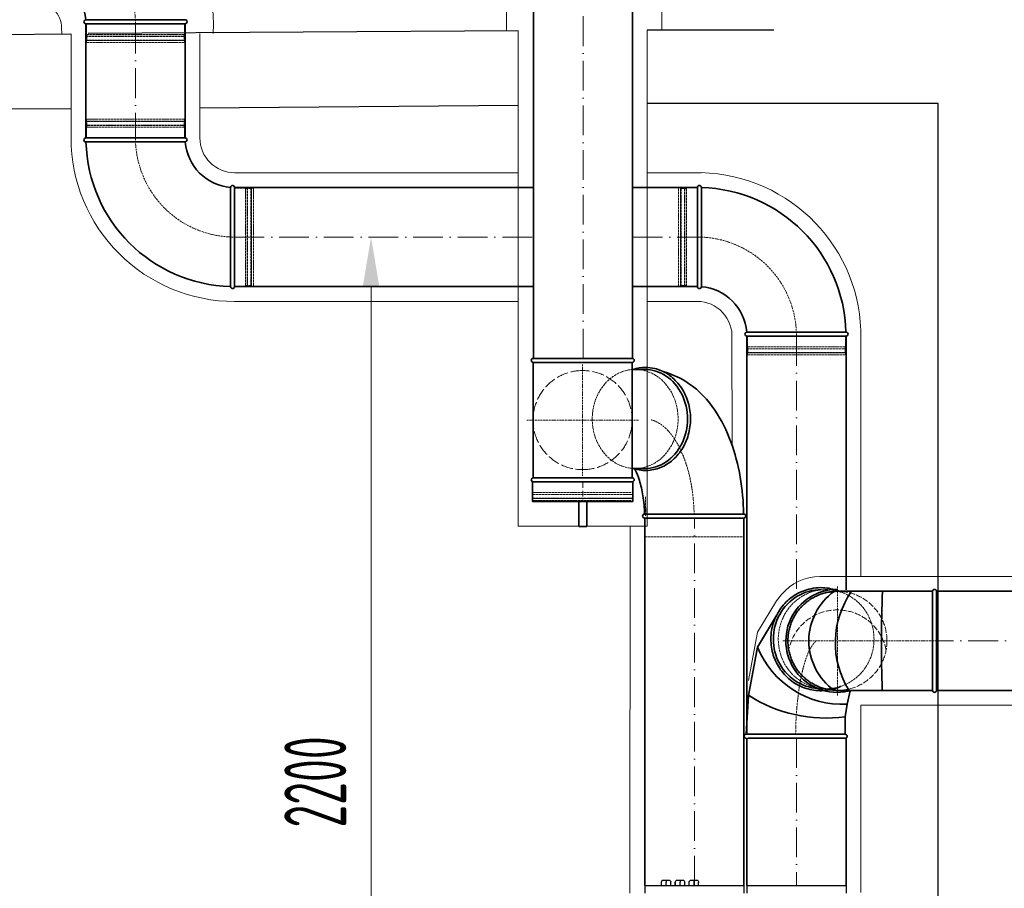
# Model space of a CAD drawing. Header units: millimetres. Extents: x -118717 to 8962, y 22910 to 145283.
# Tile 91 of 193: x -81492 to -79504, y 141099 to 142853. Entities that reach past the tile are written whole.
import ezdxf

# ---------------------------------------------------------------- set-up
doc = ezdxf.new("R2010")
doc.units = ezdxf.units.MM
for name, pattern in [('ACAD_ISO02W100', [15, 12, -3]), ('ACAD_ISO10W100', [18, 12, -3, 0, -3]), ('phl_thick', [0])]:
    doc.linetypes.add(name, pattern=pattern)
for name, color, linetype, lineweight in [('VZT_01 SUP (PŘÍVOD) - OBRYS', 5, 'Continuous', 35), ('VZT_02 SUP (PŘÍVOD) - OSA', 5, 'ACAD_ISO10W100', 5), ('VZT_04 SUP (PŘÍVOD) - SKRYTÉ', 5, 'ACAD_ISO02W100', 5), ('VZT_09 ODA (SÁNÍ) - OBRYS', 3, 'Continuous', 35), ('VZT_0C ODA (SÁNÍ)', 3, 'Continuous', 35), ('VZT_0D EHA (VÝFUK)', 14, 'Continuous', 35), ('VZT_10 ODA (SÁNÍ) - OSA', 3, 'ACAD_ISO10W100', 5), ('VZT_13 EHA (VÝFUK) - OBRYS', 14, 'Continuous', 35), ('VZT_14 EHA (VÝFUK) - OSA', 14, 'ACAD_ISO10W100', 5), ('VZT_16 EHA (VÝFUK) - SKRYTÉ', 14, 'ACAD_ISO02W100', 5), ('VZT_21 ZAŘÍZENÍ - OBRYS', 1, 'Continuous', 30), ('VZT_50 POPIS - OBECNE', 7, 'Continuous', 13), ('VZT_IZOLACE - TEPELNÁ', 6, 'IZOLACE TEPELNA', 13)]:
    doc.layers.add(name, color=color, linetype=linetype, lineweight=lineweight)
for name, color, linetype, lineweight, plot in [('VZT_03 SUP (PŘÍVOD) - NETISK', 8, 'ACAD_ISO02W100', 5, False), ('VZT_11 ODA (SÁNÍ) - NETISK', 8, 'ACAD_ISO02W100', 5, False), ('VZT_15 EHA (VÝFUK) - NETISK', 8, 'ACAD_ISO02W100', 5, False)]:
    doc.layers.add(name, color=color, linetype=linetype, lineweight=lineweight, plot=plot)
doc.styles.add('EVORA_125', font='isocp.shx', dxfattribs={"width": 0.6, "height": 125})
doc.styles.get("Standard").update_dxf_attribs({"font": 'arial.ttf'})
doc.linetypes.add('IZOLACE TEPELNA', pattern='A,12.7,-1.5,["T",Standard,S=2.54,R=0,X=0,Y=-1.27],-3', length=17.2)

msp = doc.modelspace()

# ---------------------------------------------------------------- linework, layer by layer
at = {"color": 8}
for p, q in [((-81387.9, 142823.5), (-82956.2, 142814.2)), ((-80485.3, 142830.3), (-81353.3, 142825.1)), ((-79969.8, 142831.8), (-80225, 142831.8)), ((-80485.3, 142680.1), (-81127.9, 142674.6)), ((-79637.8, 142684), (-80225, 142684.1)), ((-79637.8, 140214.2), (-79637.8, 142684)), ((-81387.9, 142673), (-82786.2, 142664.2))]:
    msp.add_line(p, q, dxfattribs=at)
at = {"layer": 'VZT_01 SUP (PŘÍVOD) - OBRYS'}
for p, q in [((-79649.3, 141699), (-79841.2, 141699)), ((-79649.3, 141499), (-79649.3, 141699)), ((-79641.3, 141499), (-79641.3, 141699)), ((-80002.3, 141586.3), (-79964.4, 141649.9)), ((-80020.6, 141489), (-80002.3, 141586.3)), ((-80025.6, 141410.4), (-80020.6, 141489)), ((-79841.2, 141499), (-79649.3, 141499)), ((-79821.9, 141471.1), (-79815.5, 141498.3)), ((-79825.6, 141445.8), (-79821.9, 141471.1)), ((-79825.6, 141410.4), (-79825.6, 141445.8)), ((-80022.2, 141410.4), (-80025.6, 141410.4)), ((-79825.6, 141402.4), (-80022.2, 141402.4))]:
    msp.add_line(p, q, dxfattribs=at)
for points in [[(-79641.3, 141699), (-78616.1, 141699)], [(-79641.3, 141499), (-78616.1, 141499)], [(-80023.9, 141105), (-80023.9, 141402.4)], [(-79823.9, 141105), (-79823.9, 141402.4)]]:
    msp.add_lwpolyline(points, dxfattribs=at)
for centre, radius, start, end in [((-79841.3, 141599), 104, 90, 285.9424), ((-79645.3, 141699), 4, 0, 180), ((-79775.8, 141598.9), 123.1, 125.7699, 234.2301), ((-79663.8, 141595.2), 181.6, 145.0996, 211.9552), ((-77201.5, 141592.5), 2550.9, 177.6053, 182.0986), ((-79831.3, 141655.3), 184.4, 201.959, 272.8984), ((-79864.6, 141731.5), 288.3, 237.2386, 277.784), ((-79645.3, 141499), 4, 180, 0), ((-80025.6, 141406.4), 4, 90, 270), ((-79825.6, 141406.4), 4, 270, 89.3183)]:
    msp.add_arc(centre, radius, start, end, dxfattribs=at)
at = {"layer": 'VZT_01 SUP (PŘÍVOD) - OBRYS', "extrusion": (-1.83902e-16, -6.68016e-34, -1)}
msp.add_ellipse((-79873.9, 141602.4), major_axis=(0, -100), ratio=0.965926, start_param=0, end_param=3.141593, dxfattribs=at)
at = {"layer": 'VZT_01 SUP (PŘÍVOD) - OBRYS'}
for points, knots in [([(-79834.2, 141507.2), (-79839, 141505.1), (-79843.9, 141503.3), (-79859.3, 141499), (-79870.1, 141497.9), (-79891.5, 141499.2), (-79902.1, 141501.6), (-79922, 141509.8), (-79931.3, 141515.5), (-79947.7, 141529.8), (-79954.8, 141538.3), (-79966.1, 141557.1), (-79970.3, 141567.5), (-79975.3, 141589.1), (-79976, 141600.3), (-79974.2, 141622.5), (-79971.5, 141633.4), (-79963, 141653.8), (-79957.2, 141663.3), (-79942.9, 141679.8), (-79934.4, 141686.9), (-79915.8, 141698), (-79905.7, 141702), (-79888.5, 141705.7), (-79881.7, 141706.4), (-79874.9, 141706.4)], [2.725965, 2.725965, 2.725965, 2.725965, 2.880579, 2.880579, 3.199845, 3.199845, 3.518988, 3.518988, 3.838387, 3.838387, 4.158282, 4.158282, 4.478673, 4.478673, 4.799386, 4.799386, 5.120161, 5.120161, 5.440728, 5.440728, 5.760862, 5.760862, 6.080471, 6.080471, 6.283185, 6.283185, 6.283185, 6.283185]), ([(-79874.9, 141706.4), (-79864.2, 141706.4), (-79853.5, 141704.6), (-79840.2, 141700.1), (-79837.2, 141698.9), (-79834.2, 141697.5)], [0, 0, 0, 0, 0.3191357, 0.3191357, 0.4156273, 0.4156273, 0.4156273, 0.4156273]), ([(-79841.3, 141699), (-79842.8, 141699), (-79844.3, 141699), (-79847.5, 141698.9), (-79849.1, 141698.7), (-79852.4, 141698.4), (-79854.1, 141698.2), (-79857.4, 141697.7), (-79859, 141697.5), (-79862.4, 141696.8), (-79864, 141696.4), (-79867.2, 141695.6), (-79868.9, 141695.2), (-79872, 141694.2), (-79873.6, 141693.7), (-79876.6, 141692.6), (-79878.1, 141692), (-79880.9, 141690.8), (-79882.3, 141690.2), (-79885.3, 141688.8), (-79886.7, 141688.1), (-79889.6, 141686.6), (-79891.1, 141685.7), (-79894, 141684), (-79895.4, 141683.1), (-79898.2, 141681.3), (-79899.5, 141680.3), (-79902.2, 141678.3), (-79903.5, 141677.3), (-79906.1, 141675.2), (-79907.3, 141674.1), (-79909.7, 141671.9), (-79910.8, 141670.8), (-79913, 141668.7), (-79914.1, 141667.5), (-79916.3, 141665.1), (-79917.3, 141663.9), (-79919.4, 141661.4), (-79920.5, 141660.1), (-79922.5, 141657.4), (-79923.4, 141656), (-79925.3, 141653.2), (-79926.2, 141651.8), (-79927.9, 141648.9), (-79928.7, 141647.4), (-79930.3, 141644.5), (-79931, 141643.1), (-79932.4, 141640.2), (-79933, 141638.7), (-79934.2, 141635.9), (-79934.8, 141634.4), (-79935.9, 141631.4), (-79936.4, 141629.8), (-79937.3, 141626.7), (-79937.8, 141625.1), (-79938.6, 141621.8), (-79939, 141620.2), (-79939.6, 141616.9), (-79939.9, 141615.2), (-79940.4, 141611.9), (-79940.6, 141610.3), (-79940.9, 141607), (-79941, 141605.4), (-79941.2, 141602.2), (-79941.2, 141600.6), (-79941.2, 141599), (-79941.2, 141597.5), (-79941.2, 141595.9), (-79941, 141592.7), (-79940.9, 141591.1), (-79940.6, 141587.8), (-79940.4, 141586.2), (-79939.9, 141582.8), (-79939.6, 141581.2), (-79939, 141577.9), (-79938.6, 141576.2), (-79937.8, 141573), (-79937.3, 141571.4), (-79936.4, 141568.2), (-79935.9, 141566.7), (-79934.8, 141563.7), (-79934.2, 141562.2), (-79933, 141559.4), (-79932.4, 141557.9), (-79931, 141555), (-79930.3, 141553.6), (-79928.7, 141550.6), (-79927.9, 141549.2), (-79926.2, 141546.3), (-79925.3, 141544.9), (-79923.4, 141542.1), (-79922.5, 141540.7), (-79920.5, 141538), (-79919.4, 141536.7), (-79917.3, 141534.2), (-79916.3, 141532.9), (-79914.1, 141530.6), (-79913, 141529.4), (-79910.8, 141527.3), (-79909.7, 141526.2), (-79907.3, 141524), (-79906.1, 141522.9), (-79903.5, 141520.8), (-79902.2, 141519.8), (-79899.5, 141517.8), (-79898.2, 141516.8), (-79895.4, 141515), (-79894, 141514.1), (-79891.1, 141512.4), (-79889.6, 141511.5), (-79886.7, 141510), (-79885.3, 141509.3), (-79882.3, 141507.9), (-79880.9, 141507.3), (-79878.1, 141506.1), (-79876.6, 141505.5), (-79873.6, 141504.4), (-79872, 141503.9), (-79868.9, 141502.9), (-79867.2, 141502.5), (-79864, 141501.7), (-79862.4, 141501.3), (-79859, 141500.6), (-79857.4, 141500.4), (-79854.1, 141499.9), (-79852.4, 141499.7), (-79849.1, 141499.3), (-79847.5, 141499.2), (-79844.3, 141499.1), (-79842.8, 141499), (-79841.3, 141499)], [-148.058014, -148.058014, -148.058014, -148.058014, -143.505913, -143.505913, -138.87378, -138.87378, -134.241647, -134.241647, -129.609514, -129.609514, -124.977381, -124.977381, -120.345248, -120.345248, -115.713115, -115.713115, -111.080982, -111.080982, -106.451331, -106.451331, -101.82168, -101.82168, -97.192029, -97.192029, -92.562378, -92.562378, -87.932727, -87.932727, -83.303076, -83.303076, -78.673425, -78.673425, -74.043774, -74.043774, -69.415617, -69.415617, -64.787461, -64.787461, -60.159305, -60.159305, -55.531148, -55.531148, -50.902992, -50.902992, -46.274836, -46.274836, -41.646679, -41.646679, -37.018523, -37.018523, -32.391208, -32.391208, -27.763892, -27.763892, -23.136577, -23.136577, -18.509262, -18.509262, -13.881946, -13.881946, -9.254631, -9.254631, -4.627315, -4.627315, 0, 0, 0, 4.627315, 4.627315, 9.254631, 9.254631, 13.881946, 13.881946, 18.509262, 18.509262, 23.136577, 23.136577, 27.763892, 27.763892, 32.391208, 32.391208, 37.018523, 37.018523, 41.646679, 41.646679, 46.274836, 46.274836, 50.902992, 50.902992, 55.531148, 55.531148, 60.159305, 60.159305, 64.787461, 64.787461, 69.415617, 69.415617, 74.043774, 74.043774, 78.673425, 78.673425, 83.303076, 83.303076, 87.932727, 87.932727, 92.562378, 92.562378, 97.192029, 97.192029, 101.82168, 101.82168, 106.451331, 106.451331, 111.080982, 111.080982, 115.713115, 115.713115, 120.345248, 120.345248, 124.977381, 124.977381, 129.609514, 129.609514, 134.241647, 134.241647, 138.87378, 138.87378, 143.505913, 143.505913, 148.058014, 148.058014, 148.058014, 148.058014]), ([(-79825.6, 141410.4), (-79825.6, 141410.4), (-79825.8, 141410.4), (-79827.7, 141410.4), (-79831.7, 141410.4), (-79844.3, 141410.4), (-79852.8, 141410.4), (-79873.1, 141410.4), (-79884.8, 141410.4), (-79909.7, 141410.4), (-79922.8, 141410.4), (-79948.6, 141410.4), (-79961.1, 141410.4), (-79984.1, 141410.4), (-79994.3, 141410.4), (-80010.9, 141410.4), (-80017.2, 141410.4), (-80021.5, 141410.4), (-80021.9, 141410.4), (-80022.2, 141410.4)], [183.938985, 183.938985, 183.938985, 183.938985, 195.393508, 195.393508, 234.551342, 234.551342, 273.721472, 273.721472, 312.806301, 312.806301, 351.735982, 351.735982, 390.710875, 390.710875, 429.832624, 429.832624, 468.991563, 468.991563, 473.053633, 473.053633, 473.053633, 473.053633])]:
    msp.add_open_spline(points, degree=3, knots=knots, dxfattribs=at)
msp.add_open_spline([(-79841.3, 141499), (-79841.2, 141499), (-79841.2, 141499), (-79841.2, 141499)], degree=3, dxfattribs=at)
at = {"layer": 'VZT_02 SUP (PŘÍVOD) - OSA', "ltscale": 0.3}
for p in [(-79841.3, 141709), (-79951.3, 141599), (-79841.3, 141489), (-79641.3, 141599)]:
    msp.add_line(p, (-79841.3, 141599), dxfattribs=at)
at = {"layer": 'VZT_02 SUP (PŘÍVOD) - OSA', "ltscale": 5}
for points in [[(-78616.1, 141599), (-79641.3, 141599)], [(-79923.9, 141402.4), (-79923.9, 141105)]]:
    msp.add_lwpolyline(points, dxfattribs=at)
at = {"layer": 'VZT_02 SUP (PŘÍVOD) - OSA', "ltscale": 0.3}
msp.add_open_spline([(-79925.6, 141409.5), (-79925.5, 141416.5), (-79925.4, 141423.6), (-79924.8, 141440), (-79924.3, 141449.2), (-79923.4, 141461.1), (-79923.1, 141463.9), (-79922.6, 141469.6), (-79922.4, 141472.5), (-79921.8, 141478.1), (-79921.5, 141480.9), (-79920.5, 141489.2), (-79919.8, 141494.7), (-79918.3, 141505.2), (-79917.5, 141510.4), (-79916.3, 141517), (-79916, 141518.5), (-79915.6, 141520.8), (-79915.5, 141521.4), (-79915.2, 141522.7), (-79915.1, 141523.3), (-79914.7, 141525.2), (-79914.5, 141526.4), (-79913.7, 141530.1), (-79913.2, 141532.5), (-79911.6, 141539.5), (-79910.5, 141543.9), (-79908.1, 141552.4), (-79906.9, 141556.5), (-79905.4, 141560.9), (-79905.2, 141561.5), (-79904.9, 141562.3), (-79904.8, 141562.7), (-79904.6, 141563.3), (-79904.5, 141563.5), (-79904.4, 141563.9), (-79904.4, 141563.9), (-79904.3, 141564.2), (-79904.3, 141564.3), (-79904.1, 141564.6), (-79904.1, 141564.8), (-79903.8, 141565.4), (-79903.7, 141565.8), (-79903.3, 141567), (-79903, 141567.8), (-79902.1, 141570), (-79901.6, 141571.4), (-79900.3, 141574.8), (-79899.5, 141576.6), (-79897.9, 141579.9), (-79897.1, 141581.4), (-79895.5, 141584.4), (-79894.6, 141585.8), (-79893.4, 141587.7), (-79893.1, 141588.1), (-79892.3, 141589.3), (-79891.7, 141590.2), (-79890.9, 141591.2), (-79890.8, 141591.3), (-79890.7, 141591.6), (-79890.6, 141591.6), (-79890.5, 141591.8), (-79890.5, 141591.8), (-79890.3, 141592), (-79890.3, 141592.1), (-79890, 141592.4), (-79889.8, 141592.6), (-79889.4, 141593.2), (-79889.1, 141593.6), (-79888.2, 141594.6), (-79887.7, 141595.2), (-79886.6, 141596.3), (-79886, 141596.9), (-79885.2, 141597.5), (-79885.1, 141597.6), (-79884.9, 141597.8), (-79884.8, 141597.9), (-79884.6, 141598), (-79884.6, 141598.1), (-79884.3, 141598.3), (-79884.1, 141598.4), (-79883.7, 141598.7), (-79883.5, 141598.9), (-79883.3, 141599)], degree=3, knots=[4.747811, 4.747811, 4.747811, 4.747811, 4.854219, 4.854219, 4.995298, 4.995298, 5.040047, 5.040047, 5.085569, 5.085569, 5.131091, 5.131091, 5.222134, 5.222134, 5.312799, 5.312799, 5.34191, 5.34191, 5.353649, 5.353649, 5.365388, 5.365388, 5.388867, 5.388867, 5.435825, 5.435825, 5.529739, 5.529739, 5.623654, 5.623654, 5.636897, 5.636897, 5.645464, 5.645464, 5.651373, 5.651373, 5.653636, 5.653636, 5.6559, 5.6559, 5.660427, 5.660427, 5.669481, 5.669481, 5.687589, 5.687589, 5.723805, 5.723805, 5.782998, 5.782998, 5.84219, 5.84219, 5.901383, 5.901383, 5.916649, 5.916649, 5.947182, 5.947182, 5.95261, 5.95261, 5.954889, 5.954889, 5.957168, 5.957168, 5.961725, 5.961725, 5.97084, 5.97084, 5.98907, 5.98907, 6.02553, 6.02553, 6.06199, 6.06199, 6.066793, 6.066793, 6.071712, 6.071712, 6.076631, 6.076631, 6.086469, 6.086469, 6.100499, 6.100499, 6.100499, 6.100499], dxfattribs=at)
at = {"layer": 'VZT_03 SUP (PŘÍVOD) - NETISK', "ltscale": 0.4}
msp.add_line((-79873.9, 141502.4), (-79864, 141502.4), dxfattribs=at)
at = {"layer": 'VZT_03 SUP (PŘÍVOD) - NETISK', "ltscale": 0.4, "extrusion": (-1.83902e-16, 0, -1)}
msp.add_ellipse((-79864, 141602.4), major_axis=(0, -100), ratio=0.965926, start_param=-1.570796, end_param=4.712389, dxfattribs=at)
at = {"layer": 'VZT_04 SUP (PŘÍVOD) - SKRYTÉ'}
msp.add_circle((-79841.3, 141599), 100, dxfattribs=at)
msp.add_arc((-79841.3, 141561.5), 100, 10.8069, 169.1931, dxfattribs=at)
at = {"layer": 'VZT_09 ODA (SÁNÍ) - OBRYS'}
for p, q in [((-81357.9, 142845), (-81157.9, 142845)), ((-81258, 142853), (-81157.9, 142853)), ((-81157.9, 142614.2), (-81357.9, 142614.2)), ((-81257.8, 142606.2), (-81357.9, 142606.2)), ((-81057.9, 142314.2), (-81057.9, 142514.2)), ((-80123.9, 142514.3), (-80123.9, 142314.3)), ((-80115.9, 142414.2), (-80115.9, 142514.3)), ((-81065.9, 142414.3), (-81065.9, 142314.2)), ((-79924, 142222.3), (-79823.9, 142222.3)), ((-80023.9, 142214.3), (-79823.9, 142214.3))]:
    msp.add_line(p, q, dxfattribs=at)
for points in [[(-81357.9, 142614.2), (-81357.9, 142845)], [(-81157.9, 142614.2), (-81157.9, 142845)], [(-80454.5, 142514.2), (-81057.9, 142514.2)], [(-80123.9, 142514.2), (-80254.5, 142514.2)], [(-80454.5, 142314.2), (-81057.9, 142314.2)], [(-80123.9, 142314.2), (-80254.5, 142314.2)], [(-80023.9, 141701.8), (-80023.9, 142214.3)], [(-79823.9, 141701.8), (-79823.9, 142214.3)]]:
    msp.add_lwpolyline(points, dxfattribs=at)
for centre, radius, start, end in [((-81457.9, 142845), 100, 4.5812, 85.4188), ((-81357.9, 142849), 4, 94.5812, 270), ((-81157.9, 142849), 4, 270, 90), ((-81357.9, 142610.2), 4, 90, 270), ((-81057.9, 142614.2), 300, 181.5281, 268.4719), ((-81157.9, 142610.2), 4, 274.5812, 90), ((-81057.9, 142614.2), 100, 184.5812, 265.4188), ((-81061.9, 142514.2), 4, 0, 175.4188), ((-80119.9, 142514.3), 4, 0, 180), ((-80123.9, 142214.3), 300, 1.5281, 88.4719), ((-81061.9, 142314.2), 4, 180, 0), ((-80119.9, 142314.3), 4, 180, 355.4188), ((-80123.9, 142214.3), 100, 4.5812, 85.4188), ((-80023.9, 142218.3), 4, 94.5812, 270), ((-79823.9, 142218.3), 4, 270, 90)]:
    msp.add_arc(centre, radius, start, end, dxfattribs=at)
for points, knots in [([(-81358.2, 142853), (-81358.2, 142853), (-81356, 142853), (-81347.1, 142853), (-81340.1, 142853), (-81322.3, 142853), (-81311.6, 142853), (-81287.9, 142853), (-81275.1, 142853), (-81260.7, 142853), (-81259.3, 142853), (-81258, 142853)], [315.294186, 315.294186, 315.294186, 315.294186, 351.735982, 351.735982, 390.710875, 390.710875, 429.832624, 429.832624, 468.991563, 468.991563, 473.053633, 473.053633, 473.053633, 473.053633]), ([(-81157.6, 142606.2), (-81157.6, 142606.2), (-81159.8, 142606.2), (-81168.8, 142606.2), (-81175.7, 142606.2), (-81193.5, 142606.2), (-81204.2, 142606.2), (-81227.9, 142606.2), (-81240.7, 142606.2), (-81255.1, 142606.2), (-81256.5, 142606.2), (-81257.8, 142606.2)], [315.294186, 315.294186, 315.294186, 315.294186, 351.735982, 351.735982, 390.710875, 390.710875, 429.832624, 429.832624, 468.991563, 468.991563, 473.053633, 473.053633, 473.053633, 473.053633]), ([(-81065.9, 142414.3), (-81065.9, 142426.9), (-81065.9, 142439.4), (-81065.9, 142463.3), (-81065.9, 142474.4), (-81065.9, 142493.2), (-81065.9, 142500.7), (-81065.9, 142511.3), (-81065.9, 142514.1), (-81065.9, 142514.5), (-81065.9, 142514.5), (-81065.9, 142514.5)], [157.533456, 157.533456, 157.533456, 157.533456, 195.393508, 195.393508, 234.551342, 234.551342, 273.721472, 273.721472, 312.806301, 312.806301, 315.294186, 315.294186, 315.294186, 315.294186]), ([(-80115.9, 142414.2), (-80115.9, 142401.6), (-80115.9, 142389.1), (-80115.9, 142365.2), (-80115.9, 142354.1), (-80115.9, 142335.3), (-80115.9, 142327.7), (-80115.9, 142317.2), (-80115.9, 142314.3), (-80115.9, 142314), (-80115.9, 142314), (-80115.9, 142314)], [157.533456, 157.533456, 157.533456, 157.533456, 195.393508, 195.393508, 234.551342, 234.551342, 273.721472, 273.721472, 312.806301, 312.806301, 315.294186, 315.294186, 315.294186, 315.294186]), ([(-80024.2, 142222.3), (-80024.2, 142222.3), (-80022, 142222.3), (-80013.1, 142222.3), (-80006.1, 142222.3), (-79988.3, 142222.3), (-79977.7, 142222.3), (-79953.9, 142222.3), (-79941.1, 142222.3), (-79926.7, 142222.3), (-79925.4, 142222.3), (-79924, 142222.3)], [315.294186, 315.294186, 315.294186, 315.294186, 351.735982, 351.735982, 390.710875, 390.710875, 429.832624, 429.832624, 468.991563, 468.991563, 473.053633, 473.053633, 473.053633, 473.053633])]:
    msp.add_open_spline(points, degree=3, knots=knots, dxfattribs=at)
at = {"layer": 'VZT_0C ODA (SÁNÍ)'}
msp.add_line((-80023.9, 141701.8), (-80023.9, 141410.4), dxfattribs=at)
at = {"layer": 'VZT_0D EHA (VÝFUK)'}
for p, q in [((-80363.3, 141830.2), (-80363.3, 141880.2)), ((-80347.3, 141880.2), (-80347.3, 141830.2)), ((-80347.3, 141830.2), (-80363.3, 141830.2))]:
    msp.add_line(p, q, dxfattribs=at)
at = {"layer": 'VZT_10 ODA (SÁNÍ) - OSA', "ltscale": 0.3}
for points in [[(-81257.9, 142845), (-81257.9, 142845, 0.414214), (-81457.9, 143045), (-81457.9, 143045)], [(-81257.9, 142614.2), (-81257.9, 142614.2, 0.414214), (-81057.9, 142414.2), (-81057.9, 142414.2)], [(-79923.9, 142214.3), (-79923.9, 142214.3, 0.414214), (-80123.9, 142414.3), (-80123.9, 142414.3)]]:
    msp.add_lwpolyline(points, format="xyb", dxfattribs=at)
at = {"layer": 'VZT_10 ODA (SÁNÍ) - OSA', "ltscale": 5}
for points in [[(-81257.9, 142845), (-81257.9, 142614.2)], [(-81057.9, 142414.2), (-80454.5, 142414.2)], [(-80254.5, 142414.2), (-80123.9, 142414.2)], [(-79923.9, 142214.3), (-79923.9, 141701.8)]]:
    msp.add_lwpolyline(points, dxfattribs=at)
at = {"layer": 'VZT_11 ODA (SÁNÍ) - NETISK', "ltscale": 0.4}
for p, q in [((-81356.9, 142845), (-81356.9, 142823)), ((-81158.9, 142845), (-81158.9, 142823)), ((-81357.9, 142819.5), (-81157.9, 142819.5)), ((-81357.9, 142819.5), (-81357.9, 142819)), ((-81357.9, 142819), (-81157.9, 142819)), ((-81356.9, 142823), (-81158.9, 142823)), ((-81355.9, 142823), (-81355.9, 142819.5)), ((-81355.9, 142819), (-81355.9, 142812)), ((-81159.9, 142823), (-81159.9, 142819.5)), ((-81159.9, 142819), (-81159.9, 142812)), ((-81157.9, 142819.5), (-81157.9, 142819)), ((-81357.9, 142812), (-81157.9, 142812)), ((-81357.9, 142812), (-81357.9, 142811.5)), ((-81357.9, 142811.5), (-81157.9, 142811.5)), ((-81356.9, 142811), (-81158.9, 142811)), ((-81356.9, 142811), (-81356.9, 142807)), ((-81356.9, 142807), (-81158.9, 142807)), ((-81355.9, 142811.5), (-81355.9, 142811)), ((-81159.9, 142811.5), (-81159.9, 142811)), ((-81158.9, 142811), (-81158.9, 142807)), ((-81157.9, 142812), (-81157.9, 142811.5)), ((-81157.9, 142647.7), (-81357.9, 142647.7)), ((-81357.9, 142647.2), (-81357.9, 142647.7)), ((-81157.9, 142647.2), (-81357.9, 142647.2)), ((-81157.9, 142640.2), (-81357.9, 142640.2)), ((-81357.9, 142639.7), (-81357.9, 142640.2)), ((-81157.9, 142639.7), (-81357.9, 142639.7)), ((-81158.9, 142652.2), (-81356.9, 142652.2)), ((-81356.9, 142648.2), (-81356.9, 142652.2)), ((-81158.9, 142648.2), (-81356.9, 142648.2)), ((-81158.9, 142636.2), (-81356.9, 142636.2)), ((-81356.9, 142614.2), (-81356.9, 142636.2)), ((-81355.9, 142647.7), (-81355.9, 142648.2)), ((-81355.9, 142640.2), (-81355.9, 142647.2)), ((-81355.9, 142636.2), (-81355.9, 142639.7)), ((-81159.9, 142647.7), (-81159.9, 142648.2)), ((-81159.9, 142640.2), (-81159.9, 142647.2)), ((-81159.9, 142636.2), (-81159.9, 142639.7)), ((-81158.9, 142648.2), (-81158.9, 142652.2)), ((-81158.9, 142614.2), (-81158.9, 142636.2)), ((-81157.9, 142647.2), (-81157.9, 142647.7)), ((-81157.9, 142639.7), (-81157.9, 142640.2)), ((-81035.9, 142513.2), (-81057.9, 142513.2)), ((-81035.9, 142513.2), (-81035.9, 142315.2)), ((-81032.4, 142512.2), (-81035.9, 142512.2)), ((-81032.4, 142514.2), (-81032.4, 142314.2)), ((-81031.9, 142514.2), (-81032.4, 142514.2)), ((-81031.9, 142514.2), (-81031.9, 142314.2)), ((-81024.9, 142512.2), (-81031.9, 142512.2)), ((-81024.9, 142514.2), (-81024.9, 142314.2)), ((-81024.4, 142514.2), (-81024.9, 142514.2)), ((-81024.4, 142514.2), (-81024.4, 142314.2)), ((-81023.9, 142512.2), (-81024.4, 142512.2)), ((-81023.9, 142513.2), (-81023.9, 142315.2)), ((-81019.9, 142513.2), (-81023.9, 142513.2)), ((-81019.9, 142513.2), (-81019.9, 142315.2)), ((-80161.9, 142315.3), (-80161.9, 142513.3)), ((-80161.9, 142513.3), (-80157.9, 142513.3)), ((-80157.9, 142315.3), (-80157.9, 142513.3)), ((-80157.9, 142512.3), (-80157.4, 142512.3)), ((-80157.4, 142314.3), (-80157.4, 142514.3)), ((-80157.4, 142514.3), (-80156.9, 142514.3)), ((-80156.9, 142314.3), (-80156.9, 142514.3)), ((-80156.9, 142512.3), (-80149.9, 142512.3)), ((-80149.9, 142314.3), (-80149.9, 142514.3)), ((-80149.9, 142514.3), (-80149.4, 142514.3)), ((-80149.4, 142314.3), (-80149.4, 142514.3)), ((-80149.4, 142512.3), (-80145.9, 142512.3)), ((-80145.9, 142315.3), (-80145.9, 142513.3)), ((-80145.9, 142513.3), (-80123.9, 142513.3)), ((-81035.9, 142315.2), (-81057.9, 142315.2)), ((-81032.4, 142316.2), (-81035.9, 142316.2)), ((-81031.9, 142314.2), (-81032.4, 142314.2)), ((-81024.9, 142316.2), (-81031.9, 142316.2)), ((-81024.4, 142314.2), (-81024.9, 142314.2)), ((-81023.9, 142316.2), (-81024.4, 142316.2)), ((-81019.9, 142315.2), (-81023.9, 142315.2)), ((-80161.9, 142315.3), (-80157.9, 142315.3)), ((-80157.9, 142316.3), (-80157.4, 142316.3)), ((-80157.4, 142314.3), (-80156.9, 142314.3)), ((-80156.9, 142316.3), (-80149.9, 142316.3)), ((-80149.9, 142314.3), (-80149.4, 142314.3)), ((-80149.4, 142316.3), (-80145.9, 142316.3)), ((-80145.9, 142315.3), (-80123.9, 142315.3)), ((-80022.9, 142214.3), (-80022.9, 142192.3)), ((-79824.9, 142214.3), (-79824.9, 142192.3)), ((-80023.9, 142188.8), (-79823.9, 142188.8)), ((-80023.9, 142188.8), (-80023.9, 142188.3)), ((-80023.9, 142188.3), (-79823.9, 142188.3)), ((-80023.9, 142181.3), (-79823.9, 142181.3)), ((-80023.9, 142181.3), (-80023.9, 142180.8)), ((-80023.9, 142181.3), (-79823.9, 142181.3)), ((-80023.9, 142181.3), (-80023.9, 142180.8)), ((-80023.9, 142180.8), (-79823.9, 142180.8)), ((-80023.9, 142180.8), (-79823.9, 142180.8)), ((-80022.9, 142192.3), (-79824.9, 142192.3)), ((-80022.9, 142180.3), (-79824.9, 142180.3)), ((-80022.9, 142180.3), (-80022.9, 142176.3)), ((-80022.9, 142180.3), (-79824.9, 142180.3)), ((-80022.9, 142180.3), (-80022.9, 142176.3)), ((-80021.9, 142192.3), (-80021.9, 142188.8)), ((-80021.9, 142188.3), (-80021.9, 142181.3)), ((-80021.9, 142188.3), (-80021.9, 142181.3)), ((-80021.9, 142180.8), (-80021.9, 142180.3)), ((-80021.9, 142180.8), (-80021.9, 142180.3)), ((-79825.9, 142192.3), (-79825.9, 142188.8)), ((-79825.9, 142188.3), (-79825.9, 142181.3)), ((-79825.9, 142188.3), (-79825.9, 142181.3)), ((-79825.9, 142180.8), (-79825.9, 142180.3)), ((-79825.9, 142180.8), (-79825.9, 142180.3)), ((-79824.9, 142180.3), (-79824.9, 142176.3)), ((-79824.9, 142180.3), (-79824.9, 142176.3)), ((-79823.9, 142188.8), (-79823.9, 142188.3)), ((-79823.9, 142181.3), (-79823.9, 142180.8)), ((-79823.9, 142181.3), (-79823.9, 142180.8)), ((-80022.9, 142176.3), (-79824.9, 142176.3)), ((-80022.9, 142176.3), (-79824.9, 142176.3))]:
    msp.add_line(p, q, dxfattribs=at)
at = {"layer": 'VZT_13 EHA (VÝFUK) - OBRYS'}
for p, q in [((-80255.3, 142169.2), (-80455.3, 142169.2)), ((-80455.3, 142161.2), (-80255.3, 142161.2)), ((-80455.3, 142161.2), (-80455.3, 141928.2)), ((-80255.3, 142161.2), (-80255.3, 142144.7)), ((-80230.4, 142147), (-80255.3, 142147)), ((-80255.3, 142144.7), (-80255.3, 141928.2)), ((-80230.4, 141947), (-80255.3, 141947.2)), ((-80456.3, 141920.2), (-80254.3, 141920.2)), ((-80456.3, 141920.2), (-80456.3, 141880.2)), ((-80255.3, 141928.2), (-80455.3, 141928.2)), ((-80455.3, 141920.2), (-80255.3, 141920.2)), ((-80254.3, 141920.2), (-80254.3, 141880.2)), ((-80456.3, 141880.2), (-80254.3, 141880.2)), ((-80230.4, 141847), (-80043.8, 141847)), ((-80043.8, 141855), (-80030.4, 141855)), ((-80043.8, 141847), (-80030.4, 141847))]:
    msp.add_line(p, q, dxfattribs=at)
at = {"layer": 'VZT_13 EHA (VÝFUK) - OBRYS', "elevation": 0}
for points in [[(-80454.5, 143948.4), (-80454.5, 142169.2)], [(-80254.5, 143948.4), (-80254.5, 142169.2)]]:
    msp.add_lwpolyline(points, dxfattribs=at)
at = {"layer": 'VZT_13 EHA (VÝFUK) - OBRYS'}
for points in [[(-80229.9, 141847), (-80229.9, 141105)], [(-80029.9, 141847), (-80029.9, 141105)]]:
    msp.add_lwpolyline(points, dxfattribs=at)
for centre, start, end in [((-80455.3, 142165.2), 90, 270), ((-80255.3, 142165.2), 270, 90), ((-80455.3, 141924.2), 90, 270), ((-80255.3, 141924.2), 270, 90), ((-80230.4, 141851), 91.5289, 270), ((-80030.4, 141851), 270, 90)]:
    msp.add_arc(centre, 4, start, end, dxfattribs=at)
msp.add_ellipse((-80230.4, 142047), major_axis=(0, -100), ratio=0.866025, start_param=0, end_param=3.141593, dxfattribs=at)
msp.add_open_spline([(-80228.4, 142151), (-80236.9, 142151), (-80245.5, 142149.6), (-80253.7, 142146.9)], degree=3, dxfattribs=at)
for points, knots in [([(-80253.7, 141947.1), (-80253, 141946.9), (-80252.4, 141946.7), (-80242.5, 141943.7), (-80232.7, 141942.6), (-80213.5, 141943.8), (-80204, 141946.2), (-80186.2, 141954.3), (-80177.8, 141960), (-80163, 141974.2), (-80156.6, 141982.7), (-80146.3, 142001.5), (-80142.6, 142011.9), (-80138, 142033.5), (-80137.3, 142044.7), (-80138.9, 142066.9), (-80141.3, 142077.8), (-80149, 142098.3), (-80154.2, 142107.8), (-80167.1, 142124.4), (-80174.7, 142131.6), (-80191.5, 142142.7), (-80200.7, 142146.7), (-80216.2, 142150.3), (-80222.3, 142151), (-80228.4, 142151)], [2.860804, 2.860804, 2.860804, 2.860804, 2.882409, 2.882409, 3.199277, 3.199277, 3.515349, 3.515349, 3.832996, 3.832996, 4.153055, 4.153055, 4.474817, 4.474817, 4.797342, 4.797342, 5.119991, 5.119991, 5.442211, 5.442211, 5.763196, 5.763196, 6.081976, 6.081976, 6.283185, 6.283185, 6.283185, 6.283185]), ([(-80030.5, 141855), (-80030.9, 141880.2), (-80033.2, 141905.3), (-80041.7, 141954.2), (-80047.8, 141978), (-80064.6, 142023.3), (-80075.1, 142044.8), (-80102.5, 142084.9), (-80119.5, 142103.7), (-80156, 142128.7), (-80172.7, 142136.9), (-80191.1, 142141.8)], [4.744392, 4.744392, 4.744392, 4.744392, 5.046815, 5.046815, 5.349238, 5.349238, 5.65166, 5.65166, 5.954083, 5.954083, 6.149503, 6.149503, 6.149503, 6.149503]), ([(-80230.5, 141855), (-80230.8, 141867.7), (-80232, 141880.2), (-80235.6, 141903.1), (-80238.1, 141913.6), (-80243.4, 141930.8), (-80246.2, 141937.8), (-80249.4, 141944.2), (-80249.9, 141945.2), (-80250.4, 141946.1)], [4.7657571, 4.7657571, 4.7657571, 4.7657571, 5.0198035, 5.0198035, 5.2652482, 5.2652482, 5.4905047, 5.4905047, 5.5340845, 5.5340845, 5.5340845, 5.5340845]), ([(-80230.5, 141855), (-80230.5, 141855), (-80229.5, 141855), (-80224.5, 141855), (-80218.9, 141855), (-80203.5, 141855), (-80193.8, 141855), (-80171.6, 141855), (-80159.3, 141855), (-80133.7, 141855), (-80120.6, 141855), (-80095.2, 141855), (-80083.2, 141855), (-80062, 141855), (-80052.9, 141855), (-80045.2, 141855), (-80044.5, 141855), (-80043.8, 141855)], [209.997359, 209.997359, 209.997359, 209.997359, 234.551342, 234.551342, 273.721472, 273.721472, 312.806301, 312.806301, 351.735982, 351.735982, 390.710875, 390.710875, 429.832624, 429.832624, 468.991563, 468.991563, 473.053633, 473.053633, 473.053633, 473.053633])]:
    msp.add_open_spline(points, degree=3, knots=knots, dxfattribs=at)
at = {"layer": 'VZT_14 EHA (VÝFUK) - OSA', "ltscale": 0.3}
for p, q in [((-80355.5, 142157.2), (-80355.5, 142044.7)), ((-80468, 142044.7), (-80355.5, 142044.7)), ((-80243, 142044.7), (-80355.5, 142044.7)), ((-80355.5, 142044.7), (-80355.5, 141932.2))]:
    msp.add_line(p, q, dxfattribs=at)
at = {"layer": 'VZT_14 EHA (VÝFUK) - OSA', "ltscale": 5, "elevation": 0}
msp.add_lwpolyline([(-80354.5, 142169.2), (-80354.5, 143948.4)], dxfattribs=at)
at = {"layer": 'VZT_14 EHA (VÝFUK) - OSA'}
msp.add_lwpolyline([(-80355.3, 141920.2), (-80355.3, 141880.2)], dxfattribs=at)
at = {"layer": 'VZT_14 EHA (VÝFUK) - OSA', "ltscale": 5}
msp.add_lwpolyline([(-80129.9, 141105), (-80129.9, 141847)], dxfattribs=at)
at = {"layer": 'VZT_14 EHA (VÝFUK) - OSA', "ltscale": 0.3}
msp.add_open_spline([(-80130.4, 141853.4), (-80130.6, 141860.7), (-80130.9, 141867.9), (-80131.9, 141882.7), (-80132.7, 141890.3), (-80134.2, 141902), (-80134.9, 141906.3), (-80136, 141913.4), (-80136.5, 141916.2), (-80137.6, 141921.7), (-80138.2, 141924.4), (-80139.9, 141932.6), (-80141.2, 141937.9), (-80143.9, 141947.7), (-80145.3, 141952.2), (-80148, 141960.5), (-80149.3, 141964.3), (-80152.2, 141971.8), (-80153.7, 141975.4), (-80157.6, 141984.4), (-80160.2, 141989.7), (-80164, 141996.6), (-80165, 141998.5), (-80167.1, 142001.9), (-80168, 142003.4), (-80169.6, 142005.8), (-80170.2, 142006.7), (-80171.4, 142008.5), (-80172, 142009.5), (-80173.9, 142012.1), (-80175.2, 142013.8), (-80178.7, 142018.4), (-80181, 142021), (-80185.6, 142026), (-80187.9, 142028.2), (-80192.8, 142032.4), (-80195.3, 142034.4), (-80198.1, 142036.3), (-80198.3, 142036.4), (-80198.6, 142036.7), (-80198.8, 142036.8), (-80199.3, 142037.1), (-80199.7, 142037.3), (-80200.7, 142038), (-80201.4, 142038.4), (-80203.5, 142039.7), (-80205, 142040.5), (-80208.5, 142042.2), (-80210.7, 142043.1), (-80214.2, 142044.4), (-80215.6, 142044.9), (-80217.1, 142045.2)], degree=3, knots=[4.744392, 4.744392, 4.744392, 4.744392, 4.853277, 4.853277, 4.968798, 4.968798, 5.035636, 5.035636, 5.080039, 5.080039, 5.124441, 5.124441, 5.213246, 5.213246, 5.292134, 5.292134, 5.361992, 5.361992, 5.43185, 5.43185, 5.542799, 5.542799, 5.586208, 5.586208, 5.622358, 5.622358, 5.64496, 5.64496, 5.667441, 5.667441, 5.712403, 5.712403, 5.792576, 5.792576, 5.872749, 5.872749, 5.952922, 5.952922, 5.958416, 5.958416, 5.963909, 5.963909, 5.974895, 5.974895, 5.996867, 5.996867, 6.040811, 6.040811, 6.105648, 6.105648, 6.149503, 6.149503, 6.149503, 6.149503], dxfattribs=at)
at = {"layer": 'VZT_15 EHA (VÝFUK) - NETISK', "ltscale": 0.4}
for p, q in [((-80230.4, 142147), (-80249.4, 142147)), ((-80230.4, 141947), (-80249.4, 141947)), ((-80455.3, 141894.7), (-80255.3, 141894.7)), ((-80455.3, 141894.2), (-80255.3, 141894.2)), ((-80455.3, 141887.2), (-80255.3, 141887.2)), ((-80455.3, 141886.7), (-80255.3, 141886.7)), ((-80454.3, 141898.2), (-80256.3, 141898.2)), ((-80454.3, 141886.2), (-80256.3, 141886.2)), ((-80454.3, 141882.2), (-80256.3, 141882.2)), ((-80228.7, 141889.7), (-80228.7, 141867.7)), ((-80229.7, 141864.2), (-80229.7, 141863.7)), ((-80227.7, 141867.7), (-80227.7, 141864.2)), ((-80227.7, 141863.7), (-80227.7, 141856.7)), ((-80230.4, 141847), (-80230.4, 141809)), ((-80229.7, 141856.7), (-80229.7, 141856.2)), ((-80228.7, 141855.7), (-80228.7, 141851.7)), ((-80227.7, 141856.2), (-80227.7, 141855.7)), ((-80030.4, 141847), (-80030.4, 141809)), ((-80230.4, 141809), (-80043.8, 141809)), ((-80043.8, 141809), (-80030.4, 141809))]:
    msp.add_line(p, q, dxfattribs=at)
msp.add_ellipse((-80249.4, 142047), major_axis=(0, -100), ratio=0.866025, start_param=-1.570796, end_param=4.712389, dxfattribs=at)
at = {"layer": 'VZT_16 EHA (VÝFUK) - SKRYTÉ', "ltscale": 2}
for start, end in [(90, 270), (270, 90)]:
    msp.add_arc((-80355.5, 142044.7), 100, start, end, dxfattribs=at)
at = {"layer": 'VZT_21 ZAŘÍZENÍ - OBRYS'}
for p, q in [((-80229.9, 141105), (-80029.9, 141105)), ((-80229.9, 141105), (-80229.9, 141089.9)), ((-80196.5, 141105), (-80196.5, 141111.9)), ((-80196.3, 141105), (-80196.3, 141111.9)), ((-80192.5, 141115.9), (-80192.4, 141115.9)), ((-80192.4, 141115.9), (-80186.8, 141115.9)), ((-80186.8, 141115.9), (-80181.4, 141115.9)), ((-80186.7, 141105), (-80186.7, 141111.9)), ((-80177.3, 141105), (-80177.3, 141111.9)), ((-80168.5, 141105), (-80168.5, 141111.9)), ((-80168.3, 141105), (-80168.3, 141111.9)), ((-80164.5, 141115.9), (-80164.4, 141115.9)), ((-80164.4, 141115.9), (-80158.8, 141115.9)), ((-80158.8, 141115.9), (-80153.4, 141115.9)), ((-80158.7, 141105), (-80158.7, 141111.9)), ((-80149.3, 141105), (-80149.3, 141111.9)), ((-80140.5, 141105), (-80140.5, 141111.9)), ((-80140.3, 141105), (-80140.3, 141111.9)), ((-80136.5, 141115.9), (-80136.4, 141115.9)), ((-80136.4, 141115.9), (-80130.8, 141115.9)), ((-80130.8, 141115.9), (-80125.4, 141115.9)), ((-80130.7, 141105), (-80130.7, 141111.9)), ((-80121.3, 141105), (-80121.3, 141111.9)), ((-80029.9, 141105), (-80029.9, 141089.9)), ((-80023.9, 141105), (-79823.9, 141105)), ((-80023.9, 141105), (-80023.9, 141089.9)), ((-79823.9, 141105), (-79823.9, 141089.9))]:
    msp.add_line(p, q, dxfattribs=at)
at = {"layer": 'VZT_21 ZAŘÍZENÍ - OBRYS', "extrusion": (0, 0, -1)}
for centre, major_axis, ratio, start_param, end_param in [((-80192.5, 141111.9), (4.04, 0), 0.989506, 3.141593, 4.712389), ((-80192.4, 141111.9), (0, 4), 0.989046, 4.712389, 6.283185), ((-80186.8, 141111.9), (0, 4), 0.021558, 0, 1.570796), ((-80181.4, 141111.9), (-4.04, 0), 0.989506, 1.570796, 3.141593), ((-80164.5, 141111.9), (4.04, 0), 0.989506, 3.141593, 4.712389), ((-80164.4, 141111.9), (0, 4), 0.989046, 4.712389, 6.283185), ((-80158.8, 141111.9), (0, 4), 0.021558, 0, 1.570796), ((-80153.4, 141111.9), (-4.04, 0), 0.989506, 1.570796, 3.141593), ((-80136.5, 141111.9), (4.04, 0), 0.989506, 3.141593, 4.712389), ((-80136.4, 141111.9), (0, 4), 0.989046, 4.712389, 6.283185), ((-80130.8, 141111.9), (0, 4), 0.021558, 0, 1.570796), ((-80125.4, 141111.9), (-4.04, 0), 0.989506, 1.570796, 3.141593)]:
    msp.add_ellipse(centre, major_axis=major_axis, ratio=ratio, start_param=start_param, end_param=end_param, dxfattribs=at)
at = {"layer": 'VZT_50 POPIS - OBECNE', "linetype": 'phl_thick'}
msp.add_line((-80782.5, 142314.2), (-80782.5, 140314.2), dxfattribs=at)
msp.add_solid([(-80799.1, 142314.2), (-80765.8, 142314.2), (-80782.5, 142414.2)], dxfattribs=at)
at = {"layer": 'VZT_IZOLACE - TEPELNÁ', "ltscale": 0.5}
for p, q in [((-80512.2, 143412.8), (-80508.8, 142830.1)), ((-80197.2, 143153.9), (-80195.3, 142832)), ((-81387.9, 142823.7), (-81387.9, 142614.2)), ((-81127.9, 142825.1), (-81127.9, 142614.2)), ((-80485.3, 142830.4), (-80485.3, 141830.7)), ((-80225, 142831.8), (-80225.2, 141830.6)), ((-81057.9, 142544.2), (-80485.3, 142544.2)), ((-80225.1, 142544.2), (-80116.1, 142544.2)), ((-81057.9, 142284.2), (-80485.3, 142284.2)), ((-80225.1, 142284.2), (-80123.9, 142284.2)), ((-80054.2, 142219.4), (-80053.4, 141992.7)), ((-79794, 141729), (-79794, 142219.6)), ((-80485.3, 141830.7), (-80225.2, 141830.6)), ((-80259.9, 141089.9), (-80259.8, 141830.6)), ((-79467.6, 141729), (-79876.7, 141729)), ((-79964.4, 141679.9), (-79953.9, 141692.6)), ((-80002.3, 141616.3), (-79964.4, 141679.9)), ((-79793.9, 141469), (-79793.9, 141091.1)), ((-79467.6, 141469), (-79793.9, 141469))]:
    msp.add_line(p, q, dxfattribs=at)
at = {"layer": 'VZT_IZOLACE - TEPELNÁ', "ltscale": 10}
for p, q in [((-81406.9, 142838), (-81406.8, 142823.4)), ((-80020.6, 141519), (-80002.3, 141616.3))]:
    msp.add_line(p, q, dxfattribs=at)
at = {"layer": 'VZT_IZOLACE - TEPELNÁ', "ltscale": 0.5}
for centre, radius, start, end in [((-81457.9, 142845), 357.5, 356.8244, 90), ((-81457.9, 142836.6), 51, 359.6138, 92.8042), ((-81057.9, 142614.2), 330, 180, 270.0609), ((-80123.9, 142214.3), 330, 359.0858, 88.6519), ((-80123.9, 142214.3), 69.9, 356.246, 90), ((-79876.7, 141629, 0), 100, 90, 140.5546)]:
    msp.add_arc(centre, radius, start, end, dxfattribs=at)
at = {"layer": 'VZT_IZOLACE - TEPELNÁ', "ltscale": 10}
msp.add_arc((-81057.9, 142614.2), 70, 180, 270.1627, dxfattribs=at)

# ---------------------------------------------------------------- texts
at = {"layer": 'VZT_50 POPIS - OBECNE', "linetype": 'phl_thick', "insert": (-80895, 141314.2), "char_height": 125, "attachment_point": 5, "rotation": 90, "style": 'EVORA_125'}
msp.add_mtext('\\A1;2200', dxfattribs=at)

doc.saveas('drawing.dxf')
